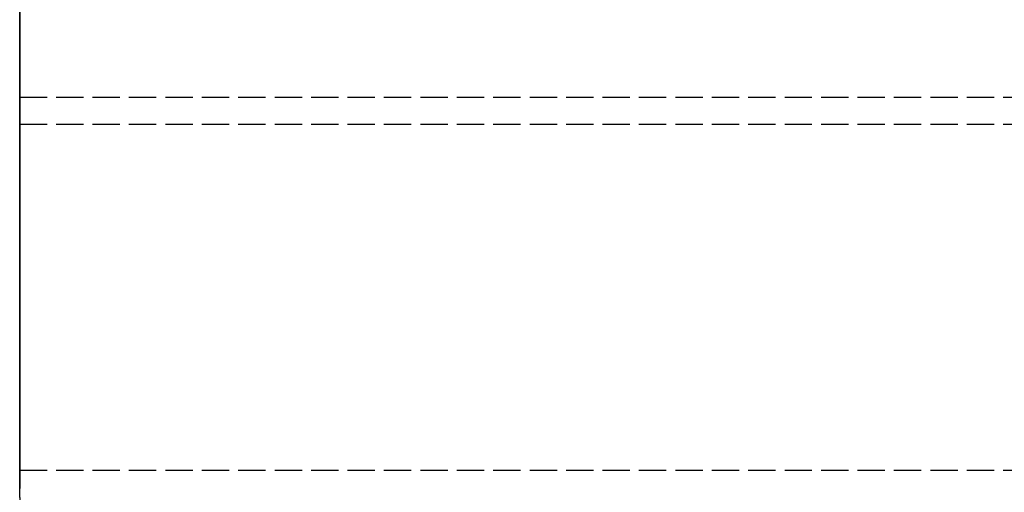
# Model space of a CAD drawing. Header units: millimetres. Extents: x 0 to 2050, y -94 to 94.
# Tile 2 of 14: x 0 to 54, y -48 to -22. Entities that reach past the tile are written whole.
import ezdxf

# ---------------------------------------------------------------- set-up
doc = ezdxf.new("R2010")
doc.units = ezdxf.units.MM
doc.header["$LTSCALE"] = 10
doc.linetypes.add('ALLCAD_Strich', pattern=[0.2, 0.15, -0.05])
doc.layers.add('BESCH_KONT_sich_schn_grun_2d', color=10, linetype='Continuous')
doc.layers.add('BESCH_KONT_sich_schn_seit_2d', color=160, linetype='Continuous')

msp = doc.modelspace()

# ---------------------------------------------------------------- linework, layer by layer
at = {"layer": 'BESCH_KONT_sich_schn_grun_2d', "linetype": 'ALLCAD_Strich'}
for p, q in [((0, 94), (0, -94)), ((0, -26), (2050, -26)), ((0, -27.5), (2050, -27.5)), ((0, -27.5), (2050, -27.5)), ((0, -46.5), (2050, -46.5))]:
    msp.add_line(p, q, dxfattribs=at)
at = {"layer": 'BESCH_KONT_sich_schn_seit_2d', "linetype": 'ALLCAD_Strich'}
for p, q in [((0, 94, 2410), (0, -94, 2410)), ((0, -94, 2360), (0, 94, 2360)), ((0, -45.5), (0, 45.5)), ((0, 25.5, 2), (0, -25.5, 2)), ((0, -26, 2351.5), (0, -19.5, 2351.5)), ((0, -19.5, 2353.5), (0, -26, 2353.5)), ((0, -27.5, 6), (0, -25.5, 6)), ((0, -25.5, 17), (0, -45.5, 17)), ((0, -25.5, 2), (0, -25.5, 17)), ((0, -27.5, 2345), (0, -26, 2345)), ((0, -26, 2360), (0, -27.5, 2360)), ((0, -26, 2353.5), (0, -26, 2360)), ((0, -26, 2345), (0, -26, 2351.5)), ((0, -27.5, 6), (0, -27.5)), ((0, -27.5), (0, -27.5, 17)), ((0, -46.5, 2360), (0, -27.5, 2360)), ((0, -27.5, 2360), (0, -27.5, 2299.5)), ((0, -27.5, 2299.5), (0, -46.5, 2299.5)), ((0, -27.5, 17), (0, -27.5, 2299.5)), ((0, -27.5, 2360), (0, -27.5, 2345)), ((0, -37.5, 6), (0, -33.5, 6)), ((0, -33.5, 11), (0, -37.5, 11)), ((0, -45.5), (0, -45.5, 17)), ((0, -46.5), (0, -45.5)), ((0, -46.5, 2299.5), (0, -46.5, 2360)), ((0, -46.5), (0, -46.5, 2299.5))]:
    msp.add_line(p, q, dxfattribs=at)
at = {"layer": 'BESCH_KONT_sich_schn_seit_2d', "linetype": 'ALLCAD_Strich', "extrusion": (1, 0, 0)}
for centre, start, end in [((-33.5, 8.5), 270, 90), ((-37.5, 8.5), 90, 270)]:
    msp.add_arc(centre, 2.5, start, end, dxfattribs=at)

doc.saveas('drawing.dxf')
